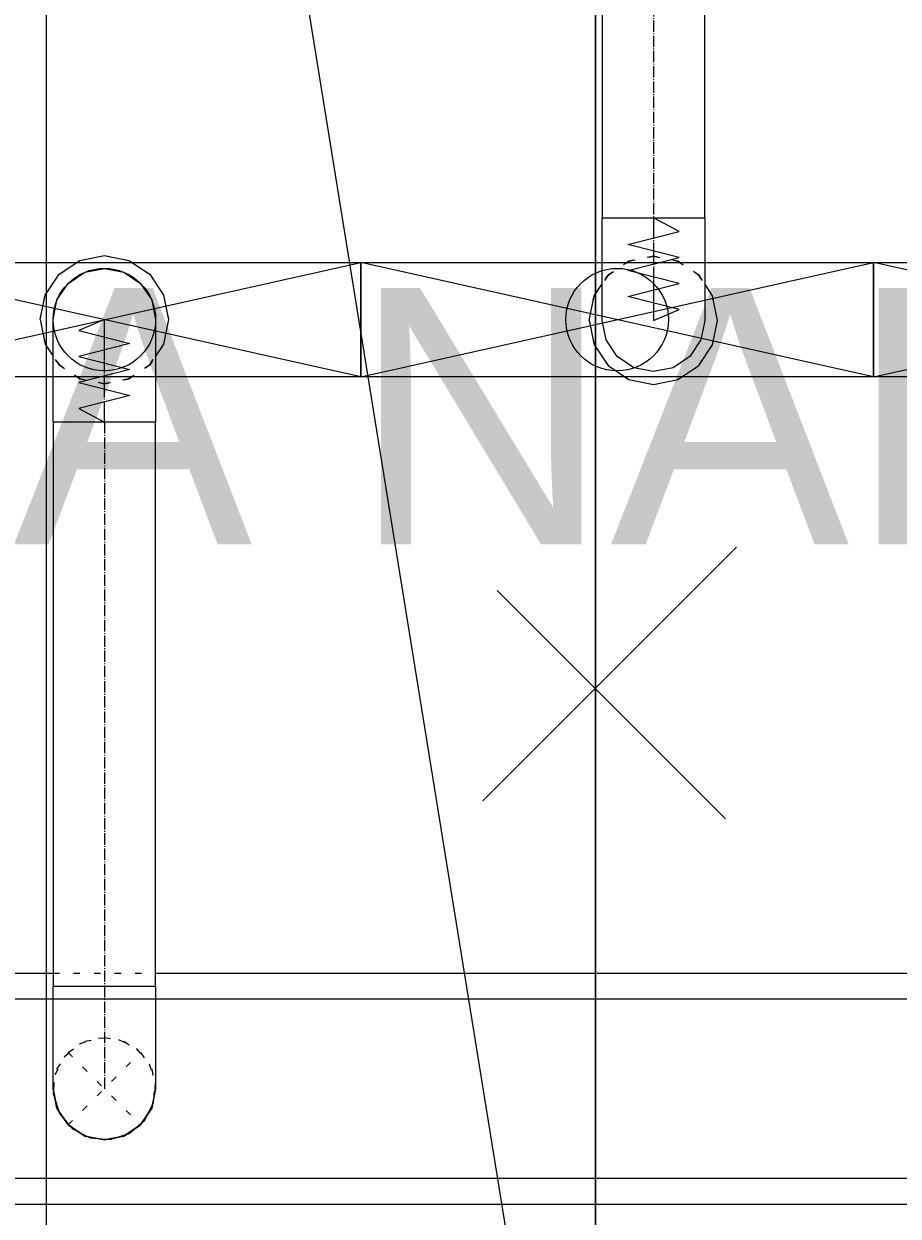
# Model space of a CAD drawing. Header units: centimetres. Extents: x -149939 to 48626, y -46000 to 152985.
# Tile 182 of 256: x -30725 to -29020, y 66255 to 68581. Entities that reach past the tile are written whole.
import ezdxf
from ezdxf import colors
from ezdxf.entities.mleader import LeaderData, LeaderLine
from ezdxf.math import Vec2, Vec3

# ---------------------------------------------------------------- set-up
doc = ezdxf.new("R2010")
doc.units = ezdxf.units.CM
doc.header["$LTSCALE"] = 50
doc.header["$PDMODE"] = 35
doc.header["$PDSIZE"] = 0.1
for name, pattern in [('CADVENT_CENTERLINE', [9.9, 7.4, -1, 0.5, -1]), ('CADVENT_HIDDEN', [0.8, 0.25, -0.55]), ('Kondygnacja  -0_5$0$HIDDEN', [9.525, 6.35, -3.175]), ('Kondygnacja  -0_5$0$HIDDEN2', [4.7625, 3.175, -1.5875])]:
    doc.linetypes.add(name, pattern=pattern)
doc.layers.get('0').update_dxf_attribs({"color": 8})
doc.layers.get('DEFPOINTS').update_dxf_attribs({"color": 8})
for name, color, linetype in [('01-103-Went PP_poziom-0_5$0$L_Nawiew', 7, 'Continuous'), ('bgde-nawiewDETAILS', 1, 'Continuous'), ('bgde-nawiewEXP', 7, 'Continuous'), ('bgde-nawiewHIDDEN', 250, 'Continuous'), ('Kondygnacja  -0_5$0$ARCH_KONSTR_POWYŻEJ RZUTU', 8, 'Kondygnacja  -0_5$0$HIDDEN'), ('Kondygnacja  -0_5$0$ARCH_KONSTR_POWYŻEJ RZUTU_IST', 8, 'Kondygnacja  -0_5$0$HIDDEN2'), ('Pomieszczenia -05$0$ARCH_INFO_OPISY', 8, 'Continuous')]:
    doc.layers.add(name, color=color, linetype=linetype)
for name, color, linetype, lineweight in [('bgde-nawiewCEN', 7, 'Continuous', 13), ('bgde_nawiewnik', 11, 'Continuous', 5), ('Kondygnacja  -0_5$0$ARCH_INFO_WYMIARY', 8, 'Continuous', 9), ('RFCU', 6, 'Continuous', 30)]:
    doc.layers.add(name, color=color, linetype=linetype, lineweight=lineweight)
doc.styles.add('Kondygnacja  -0_5$0$Romans', font='Romans.shx', dxfattribs={"width": 0.7})
doc.styles.add('Pomieszczenia -05$0$Arial', font='ARIAL.TTF')
doc.dimstyles.new('Kondygnacja  -0_5$0$Wymiary 1-100', dxfattribs={"dimtxt": 12, "dimasz": 10, "dimexe": 5, "dimexo": 0, "dimgap": 4, "dimtad": 1, "dimrnd": 0.5, "dimzin": 12, "dimdsep": 46, "dimtxsty": 'Kondygnacja  -0_5$0$Romans', "dimblk": 'Kondygnacja  -0_5$0$_Oblique', "dimcen": 10, "dimdle": 10, "dimclrt": 55, "dimazin": 0, "dimtfac": 1, "dimtmove": 1, "dimatfit": 3, "dimfxl": 8, "dimfxlon": 1, "dimtolj": 1, "dimtzin": 0, "dimarcsym": 0})

# ---------------------------------------------------------------- blocks, each defined once
blk = doc.blocks.new('Kondygnacja  -0_5$0$_Oblique')
at = {"color": 0, "linetype": 'ByBlock', "lineweight": -2}
blk.add_line((-0.5, -0.5), (0.5, 0.5), dxfattribs=at)
blk = doc.blocks.new('*D152')
at = {"layer": 'DEFPOINTS', "color": 0}
for p in [(-29490, 82605), (-29490, 13059.2), (-30690, 12765)]:
    blk.add_point(p, dxfattribs=at)
at = {"layer": 'Kondygnacja  -0_5$0$ARCH_INFO_WYMIARY', "color": 0, "lineweight": -2}
for p, q in [((-30700, 13059.2), (-29480, 13059.2)), ((-30690, 13051.2), (-30690, 13064.2)), ((-29490, 13067.2), (-29490, 13054.2))]:
    blk.add_line(p, q, dxfattribs=at)
at = {"layer": 'Kondygnacja  -0_5$0$ARCH_INFO_WYMIARY', "color": 0, "linetype": 'ByBlock', "lineweight": -2, "xscale": 10, "yscale": 10, "zscale": 10, "rotation": 180}
blk.add_blockref('Kondygnacja  -0_5$0$_Oblique', (-30690, 13059.2), dxfattribs=at)
at = {"layer": 'Kondygnacja  -0_5$0$ARCH_INFO_WYMIARY', "color": 0, "linetype": 'ByBlock', "lineweight": -2, "xscale": 10, "yscale": 10, "zscale": 10}
blk.add_blockref('Kondygnacja  -0_5$0$_Oblique', (-29490, 13059.2), dxfattribs=at)
at = {"layer": 'Kondygnacja  -0_5$0$ARCH_INFO_WYMIARY', "color": 55, "insert": (-30090, 13069.2), "char_height": 12, "attachment_point": 5, "style": 'Kondygnacja  -0_5$0$Romans'}
blk.add_mtext('\\A1;1200', dxfattribs=at)
blk = doc.blocks.new('Kondygnacja  -0_5$0$konstrukcja istniejąca -0.5')
at = {"layer": 'Kondygnacja  -0_5$0$ARCH_KONSTR_POWYŻEJ RZUTU_IST', "ltscale": 10}
for points in [[(8738, 11167.89), (9782, 11167.89)], [(9782, 11132.89), (8738, 11132.89)]]:
    blk.add_lwpolyline(points, dxfattribs=at)
blk = doc.blocks.new('*D196')
at = {"layer": 'DEFPOINTS', "color": 0}
for p in [(-30050, 80238.2), (-30300, 80097.2), (-30300, 12523.8)]:
    blk.add_point(p, dxfattribs=at)
at = {"layer": 'Kondygnacja  -0_5$0$ARCH_INFO_WYMIARY', "color": 0, "lineweight": -2}
for p, q in [((-30040, 80097.2), (-30310, 80097.2)), ((-30300, 80089.2), (-30300, 80102.2)), ((-30050, 80105.2), (-30050, 80092.2))]:
    blk.add_line(p, q, dxfattribs=at)
at = {"layer": 'Kondygnacja  -0_5$0$ARCH_INFO_WYMIARY', "color": 0, "linetype": 'ByBlock', "lineweight": -2, "xscale": 10, "yscale": 10, "zscale": 10, "rotation": 180}
blk.add_blockref('Kondygnacja  -0_5$0$_Oblique', (-30300, 80097.2), dxfattribs=at)
at = {"layer": 'Kondygnacja  -0_5$0$ARCH_INFO_WYMIARY', "color": 0, "linetype": 'ByBlock', "lineweight": -2, "xscale": 10, "yscale": 10, "zscale": 10}
blk.add_blockref('Kondygnacja  -0_5$0$_Oblique', (-30050, 80097.2), dxfattribs=at)
at = {"layer": 'Kondygnacja  -0_5$0$ARCH_INFO_WYMIARY', "color": 55, "insert": (-30175, 80107.2), "char_height": 12, "attachment_point": 5, "style": 'Kondygnacja  -0_5$0$Romans'}
blk.add_mtext('\\A1;250', dxfattribs=at)
blk = doc.blocks.new('*D212')
at = {"layer": 'DEFPOINTS', "color": 0}
for p in [(-30586.3, 81900), (-30681.1, 12489.5), (9064, 12489.5)]:
    blk.add_point(p, dxfattribs=at)
at = {"layer": 'Kondygnacja  -0_5$0$ARCH_INFO_WYMIARY', "color": 0, "lineweight": -2}
for p, q in [((-30681.1, 81910), (-30681.1, 12479.5)), ((-30673.1, 81900), (-30686.1, 81900)), ((-30673.1, 12489.5), (-30686.1, 12489.5))]:
    blk.add_line(p, q, dxfattribs=at)
at = {"layer": 'Kondygnacja  -0_5$0$ARCH_INFO_WYMIARY', "color": 0, "linetype": 'ByBlock', "lineweight": -2, "xscale": 10, "yscale": 10, "zscale": 10}
for p, rotation in [((-30681.1, 81900), 90), ((-30681.1, 12489.5), 270)]:
    blk.add_blockref('Kondygnacja  -0_5$0$_Oblique', p, dxfattribs=dict(at, rotation=rotation))
at = {"layer": 'Kondygnacja  -0_5$0$ARCH_INFO_WYMIARY', "color": 55, "insert": (-30691.1, 47194.8), "char_height": 12, "attachment_point": 5, "rotation": 90, "style": 'Kondygnacja  -0_5$0$Romans'}
blk.add_mtext('\\A1;69410.5', dxfattribs=at)
blk = doc.blocks.new('*D217')
at = {"layer": 'DEFPOINTS', "color": 0}
for p in [(-29300, 78695), (-29180, 78395.8), (-29180, 12369.5)]:
    blk.add_point(p, dxfattribs=at)
at = {"layer": 'Kondygnacja  -0_5$0$ARCH_INFO_WYMIARY', "color": 0, "lineweight": -2}
for p, q in [((-29310, 78395.8), (-29170, 78395.8)), ((-29300, 78403.8), (-29300, 78390.8)), ((-29180, 78387.8), (-29180, 78400.8))]:
    blk.add_line(p, q, dxfattribs=at)
at = {"layer": 'Kondygnacja  -0_5$0$ARCH_INFO_WYMIARY', "color": 0, "linetype": 'ByBlock', "lineweight": -2, "xscale": 10, "yscale": 10, "zscale": 10, "rotation": 180}
blk.add_blockref('Kondygnacja  -0_5$0$_Oblique', (-29300, 78395.8), dxfattribs=at)
at = {"layer": 'Kondygnacja  -0_5$0$ARCH_INFO_WYMIARY', "color": 0, "linetype": 'ByBlock', "lineweight": -2, "xscale": 10, "yscale": 10, "zscale": 10}
blk.add_blockref('Kondygnacja  -0_5$0$_Oblique', (-29180, 78395.8), dxfattribs=at)
at = {"layer": 'Kondygnacja  -0_5$0$ARCH_INFO_WYMIARY', "color": 55, "insert": (-29240, 78405.8), "char_height": 12, "attachment_point": 5, "style": 'Kondygnacja  -0_5$0$Romans'}
blk.add_mtext('\\A1;120', dxfattribs=at)
blk = doc.blocks.new('*D218')
at = {"layer": 'DEFPOINTS', "color": 0}
for p in [(-29180, 78695), (-24020, 12369.5), (-24020, 12070.3)]:
    blk.add_point(p, dxfattribs=at)
at = {"layer": 'Kondygnacja  -0_5$0$ARCH_INFO_WYMIARY', "color": 0, "lineweight": -2}
for p, q in [((-29190, 12070.3), (-24010, 12070.3)), ((-29180, 12078.3), (-29180, 12065.3)), ((-24020, 12078.3), (-24020, 12065.3))]:
    blk.add_line(p, q, dxfattribs=at)
at = {"layer": 'Kondygnacja  -0_5$0$ARCH_INFO_WYMIARY', "color": 0, "linetype": 'ByBlock', "lineweight": -2, "xscale": 10, "yscale": 10, "zscale": 10, "rotation": 180}
blk.add_blockref('Kondygnacja  -0_5$0$_Oblique', (-29180, 12070.3), dxfattribs=at)
at = {"layer": 'Kondygnacja  -0_5$0$ARCH_INFO_WYMIARY', "color": 0, "linetype": 'ByBlock', "lineweight": -2, "xscale": 10, "yscale": 10, "zscale": 10}
blk.add_blockref('Kondygnacja  -0_5$0$_Oblique', (-24020, 12070.3), dxfattribs=at)
at = {"layer": 'Kondygnacja  -0_5$0$ARCH_INFO_WYMIARY', "color": 55, "insert": (-26600, 12080.3), "char_height": 12, "attachment_point": 5, "style": 'Kondygnacja  -0_5$0$Romans'}
blk.add_mtext('\\A1;5160', dxfattribs=at)
blk = doc.blocks.new('A$C066D7839')
at = {"layer": 'bgde_nawiewnik', "color": 7}
for p, q in [((-50, -11.15), (-50, 11.15)), ((-50, 11.15), (50, 11.15)), ((-50, -11.15), (50, 11.15)), ((50, -11.15), (-50, 11.15)), ((50, 11.15), (50, -11.15)), ((50, -11.15), (-50, -11.15))]:
    blk.add_line(p, q, dxfattribs=at)
blk.add_circle((0, 0), 10, dxfattribs=at)

msp = doc.modelspace()

# ---------------------------------------------------------------- linework, layer by layer
at = {"layer": 'bgde-nawiewCEN', "linetype": 'CADVENT_CENTERLINE', "ltscale": 0.06}
for p, q in [((-29497.003, 69359.622), (-29497.003, 68202.562)), ((-29497.003, 68202.562), (-29497.003, 68183.865)), ((-29497.003, 68183.865), (-29497.003, 68132.754)), ((-29497.003, 68132.754), (-29497.003, 68104.962)), ((-29497.003, 68104.962), (-29497.003, 68081.436)), ((-29497.003, 68081.436), (-29497.003, 68061.821)), ((-29497.003, 68061.821), (-29497.003, 68045.762)), ((-29497.003, 68045.762), (-29497.003, 68032.902)), ((-29497.003, 68032.902), (-29497.003, 68022.888)), ((-29497.003, 68022.888), (-29497.003, 68015.362)), ((-30567.838, 68003.485), (-30567.838, 68003.959)), ((-30567.838, 68002.359), (-30567.838, 68003.485)), ((-30567.838, 68000.166), (-30567.838, 68002.359)), ((-30567.838, 67996.552), (-30567.838, 68000.166)), ((-29497.003, 68015.362), (-29497.003, 68009.969)), ((-29497.003, 68009.969), (-29497.003, 68006.354)), ((-29497.003, 68006.354), (-29497.003, 68004.162)), ((-29497.003, 68004.162), (-29497.003, 68003.036)), ((-29497.003, 68003.036), (-29497.003, 68002.562)), ((-30567.838, 67991.159), (-30567.838, 67996.552)), ((-30567.838, 67983.633), (-30567.838, 67991.159)), ((-30567.838, 67973.618), (-30567.838, 67983.633)), ((-30567.838, 67960.759), (-30567.838, 67973.618)), ((-30567.838, 67944.7), (-30567.838, 67960.759)), ((-30567.838, 67925.085), (-30567.838, 67944.7)), ((-30567.838, 67901.559), (-30567.838, 67925.085)), ((-30567.838, 67873.766), (-30567.838, 67901.559)), ((-30567.838, 67822.655), (-30567.838, 67873.766)), ((-30567.838, 67803.959), (-30567.838, 67822.655)), ((-30567.838, 67803.959), (-30567.838, 66703.983)), ((-30567.838, 66703.983), (-30567.838, 66503.983))]:
    msp.add_line(p, q, dxfattribs=at)
at = {"layer": 'bgde-nawiewDETAILS', "linetype": 'CADVENT_HIDDEN'}
for p, q in [((-30638.549, 66433.272), (-30497.127, 66574.694)), ((-30638.549, 66574.694), (-30497.127, 66433.272))]:
    msp.add_line(p, q, dxfattribs=at)
at = {"layer": 'bgde-nawiewEXP', "linetype": 'Continuous'}
for points in [[(-29597.003, 68202.562), (-29397.003, 68202.562), (-29397.003, 69359.622), (-29597.003, 69359.622)], [(-29597.003, 68022.888), (-29597.003, 68202.562), (-29397.003, 68202.562), (-29397.003, 68002.562), (-29404.615, 67964.293), (-29426.292, 67931.851), (-29458.734, 67910.174), (-29497.003, 67902.562), (-29535.271, 67910.174), (-29567.713, 67931.851), (-29589.391, 67964.293), (-29597.003, 68002.562), (-29597.003, 68015.362)], [(-30667.838, 66703.983), (-30467.838, 66703.983), (-30467.838, 67803.959), (-30667.838, 67803.959), (-30667.838, 68003.959), (-30660.226, 68042.227), (-30638.549, 68074.67), (-30606.106, 68096.347), (-30567.838, 68103.959), (-30529.57, 68096.347), (-30497.127, 68074.67), (-30475.45, 68042.227), (-30467.838, 68003.959), (-30467.838, 67803.959), (-30667.838, 67803.959)], [(-30667.838, 66503.983), (-30667.838, 66703.983), (-30467.838, 66703.983), (-30467.838, 66503.983), (-30475.45, 66465.715), (-30497.127, 66433.272), (-30529.57, 66411.595), (-30567.838, 66403.983), (-30606.106, 66411.595), (-30638.549, 66433.272), (-30660.226, 66465.715)]]:
    msp.add_lwpolyline(points, close=True, dxfattribs=at)
at = {"layer": 'bgde-nawiewEXP'}
for points in [[(-29497.003, 68002.562), (-29447.003, 68023.859), (-29547.003, 68049.221), (-29447.003, 68074.441), (-29547.003, 68099.726), (-29447.003, 68125.261), (-29547.003, 68150.621), (-29447.003, 68176.079), (-29497.003, 68202.562)], [(-30567.838, 68003.959), (-30617.838, 67982.661), (-30517.838, 67957.299), (-30617.838, 67932.079), (-30517.838, 67906.794), (-30617.838, 67881.259), (-30517.838, 67855.9), (-30617.838, 67830.441), (-30567.838, 67803.959)]]:
    msp.add_lwpolyline(points, dxfattribs=at)
at = {"layer": 'bgde-nawiewEXP', "linetype": 'Continuous'}
for points in [[(-30692.838, 68003.959), (-30683.323, 68051.794), (-30656.226, 68092.347), (-30615.674, 68119.444), (-30567.838, 68128.959), (-30520.003, 68119.444), (-30479.45, 68092.347), (-30452.353, 68051.794), (-30442.838, 68003.959), (-30452.353, 67956.123), (-30467.838, 67932.949)], [(-29622.003, 68002.562), (-29612.488, 67954.726), (-29585.391, 67914.173), (-29544.838, 67887.077), (-29497.003, 67877.562), (-29449.167, 67887.077), (-29408.614, 67914.173), (-29381.518, 67954.726), (-29372.003, 68002.562), (-29381.518, 68050.397), (-29397.003, 68073.572)], [(-29622.003, 68002.562), (-29612.488, 68050.397), (-29597.003, 68073.572)], [(-30692.838, 68003.959), (-30683.323, 67956.123), (-30667.838, 67932.949)], [(-38633.507, 66278.983), (-22701.927, 66278.983), (-22701.927, 66728.983), (-22767.838, 66728.983)], [(-31467.838, 66728.983), (-30667.838, 66728.983)], [(-30467.838, 66728.983), (-28667.838, 66728.983)], [(-30667.838, 66503.983), (-30660.226, 66465.715), (-30655.713, 66458.961)], [(-30667.201, 66492.716), (-30666.524, 66500.811)], [(-30667.201, 66492.716), (-30655.326, 66455.549), (-30640.527, 66438.049)], [(-30495.814, 66436.444), (-30489.611, 66441.689), (-30471.727, 66476.367), (-30469.817, 66499.206)], [(-30472.309, 66481.505), (-30467.838, 66503.983)], [(-30516.184, 66420.539), (-30497.127, 66433.272), (-30475.45, 66465.715), (-30473.865, 66473.682)], [(-30651.282, 66452.329), (-30638.549, 66433.272), (-30606.106, 66411.595), (-30598.139, 66410.01)], [(-30635.377, 66431.959), (-30630.132, 66425.756), (-30595.454, 66407.872), (-30572.615, 66405.962)], [(-30564.666, 66405.297), (-30556.571, 66404.62), (-30519.404, 66416.495), (-30501.904, 66431.294)], [(-30590.317, 66408.454), (-30567.838, 66403.983), (-30529.57, 66411.595), (-30522.816, 66416.108)]]:
    msp.add_lwpolyline(points, dxfattribs=at)
at = {"layer": 'bgde-nawiewHIDDEN', "linetype": 'CADVENT_HIDDEN'}
for points in [[(-30692.838, 68003.959), (-30683.323, 68051.794), (-30656.226, 68092.347), (-30615.674, 68119.444), (-30567.838, 68128.959), (-30520.003, 68119.444), (-30479.45, 68092.347), (-30452.353, 68051.794), (-30442.838, 68003.959), (-30452.353, 67956.123), (-30479.45, 67915.571), (-30520.003, 67888.474), (-30567.838, 67878.959), (-30615.674, 67888.474), (-30656.226, 67915.571), (-30667.838, 67932.949)], [(-29622.003, 68002.562), (-29612.488, 67954.726), (-29585.391, 67914.173), (-29544.838, 67887.077), (-29497.003, 67877.562), (-29449.167, 67887.077), (-29408.614, 67914.173), (-29381.518, 67954.726), (-29372.003, 68002.562), (-29381.518, 68050.397), (-29408.614, 68090.95), (-29449.167, 68118.047), (-29497.003, 68127.562), (-29544.838, 68118.047), (-29585.391, 68090.95), (-29597.003, 68073.572)], [(-29622.003, 68002.562), (-29612.488, 68050.397), (-29585.391, 68090.95), (-29544.838, 68118.047), (-29497.003, 68127.562), (-29449.167, 68118.047), (-29408.614, 68090.95), (-29397.003, 68073.572)], [(-30692.838, 68003.959), (-30683.323, 67956.123), (-30656.226, 67915.571), (-30615.674, 67888.474), (-30567.838, 67878.959), (-30520.003, 67888.474), (-30479.45, 67915.571), (-30467.838, 67932.949)], [(-30667.838, 66728.983), (-30467.838, 66728.983)], [(-30667.838, 66503.983), (-30660.226, 66542.251), (-30638.549, 66574.694), (-30606.106, 66596.371), (-30567.838, 66603.983), (-30529.57, 66596.371), (-30497.127, 66574.694), (-30475.45, 66542.251), (-30467.838, 66503.983)], [(-30666.524, 66500.811), (-30663.949, 66531.599), (-30646.065, 66566.277), (-30616.272, 66591.471), (-30579.105, 66603.346), (-30540.222, 66600.094), (-30505.544, 66582.21), (-30480.35, 66552.417), (-30468.475, 66515.25), (-30469.817, 66499.206)], [(-30473.865, 66473.682), (-30472.309, 66481.505)], [(-30655.713, 66458.961), (-30651.282, 66452.329)], [(-30640.527, 66438.049), (-30635.377, 66431.959)], [(-30522.816, 66416.108), (-30516.184, 66420.539)], [(-30501.904, 66431.294), (-30495.814, 66436.444)], [(-30598.139, 66410.01), (-30590.317, 66408.454)], [(-30572.615, 66405.962), (-30564.666, 66405.297)]]:
    msp.add_lwpolyline(points, dxfattribs=at)
at = {"layer": 'RFCU'}
msp.add_line((-29610, 61480), (-29610, 69940), dxfattribs=at)
at = {"layer": 'RFCU', "color": 94}
for p, q in [((-29335.025, 67560.33), (-29830, 67065.355)), ((-29801.716, 67475.477), (-29356.238, 67030))]:
    msp.add_line(p, q, dxfattribs=at)

# ---------------------------------------------------------------- block references
at = {"layer": '01-103-Went PP_poziom-0_5$0$L_Nawiew', "xscale": 10, "yscale": 10, "zscale": 10}
for p in [(-30567.836, 68003.959, 742.119), (-29567.836, 68003.959, 742.119), (-28567.836, 68003.959, 742.119)]:
    msp.add_blockref('A$C066D7839', p, dxfattribs=at)
at = {"layer": 'Kondygnacja  -0_5$0$ARCH_KONSTR_POWYŻEJ RZUTU', "xscale": 10, "yscale": 10, "zscale": 10}
msp.add_blockref('Kondygnacja  -0_5$0$konstrukcja istniejąca -0.5', (-121140, -45000), dxfattribs=at)

# ---------------------------------------------------------------- texts
at = {"layer": 'Pomieszczenia -05$0$ARCH_INFO_OPISY', "insert": (-27116.848, 67740.665), "char_height": 500, "width": 19873.35743, "attachment_point": 5, "style": 'Pomieszczenia -05$0$Arial'}
msp.add_mtext('PUSTKA NAD KONDYGNACJĄ -1 (A)', dxfattribs=at)

# ---------------------------------------------------------------- dimensions: what is measured, and where the dimension line sits
at = {"layer": 'Kondygnacja  -0_5$0$ARCH_INFO_WYMIARY'}
for base, p1, p2, picture, middle in [((-29490, 13059.178), (-30690, 12765), (-29490, 82605), '*D152', (-30090, 13069.178)), ((-30300, 80097.163), (-30050, 80238.222), (-30300, 12523.822), '*D196', (-30175, 80107.163)), ((-29180, 78395.805), (-29300, 78695), (-29180, 12369.5), '*D217', (-29240, 78405.805)), ((-24020, 12070.305), (-29180, 78695), (-24020, 12369.5), '*D218', (-26600, 12080.305))]:
    dim = msp.add_linear_dim(base=base, p1=p1, p2=p2, dimstyle='Kondygnacja  -0_5$0$Wymiary 1-100', dxfattribs=at)
    dim.commit()
    dim.dimension.update_dxf_attribs({"geometry": picture, "text_midpoint": middle})
dim = msp.add_linear_dim(base=(-30681.114, 12489.5), p1=(-30586.301, 81900), p2=(9064, 12489.5), angle=90, dimstyle='Kondygnacja  -0_5$0$Wymiary 1-100', dxfattribs=at)
dim.commit()
dim.dimension.update_dxf_attribs({"geometry": '*D212', "text_midpoint": (-30691.114, 47194.75)})

# ---------------------------------------------------------------- leaders
at = {"layer": 'RFCU', "color": 94, "lineweight": 0}
ml = msp.add_multileader_mtext('Standard', dxfattribs=at)
ml.set_content('{\\fArial CE|b0|i0|c238|p34;\\C94;Przełożenie szafki RFCU18.1 z podłączeniem\\Pdo niej klimakonwektorów 55 i 56}')
ml.set_leader_properties()
ml.build(insert=Vec2(0, 0))
ml.multileader.update_dxf_attribs({"text_right_attachment_type": 6, "dogleg_length": 0.36, "arrow_head_size": 320})
ctx = ml.context
ctx.base_point, ctx.char_height, ctx.arrow_head_size, ctx.plane_origin = Vec3(-38899.489, 70555.846), 300, 320, Vec3(-36667.838, 67932.949)
ctx.right_attachment, ctx.text_align_type = 6, 2
notes = []
notes.append((ctx, [(1, (1, 1, 0), (-30452.36, 70359.189), (-1, 0), 0.36, [(0, [(-29040.482, 61633.203)], 0, []), (1, [(-29040.482, 70093.203)], 0, [])])]))
ctx.mtext.insert, ctx.mtext.alignment, ctx.mtext.flow_direction = Vec3(-30454.72, 70752.504), 3, 5
for ctx, leaders in notes:
    for number, flags, end, landing, length, lines in leaders:
        leader = LeaderData()
        leader.index, (leader.has_last_leader_line, leader.has_dogleg_vector, leader.attachment_direction) = number, flags
        leader.last_leader_point, leader.dogleg_vector, leader.dogleg_length = Vec3(end), Vec3(landing), length
        for number, points, colour, breaks in lines:
            line = LeaderLine()
            line.index, line.vertices, line.color, line.breaks = number, Vec3.list(points), colors.encode_raw_color(colour), breaks
            leader.lines.append(line)
        ctx.leaders.append(leader)

doc.saveas('drawing.dxf')
